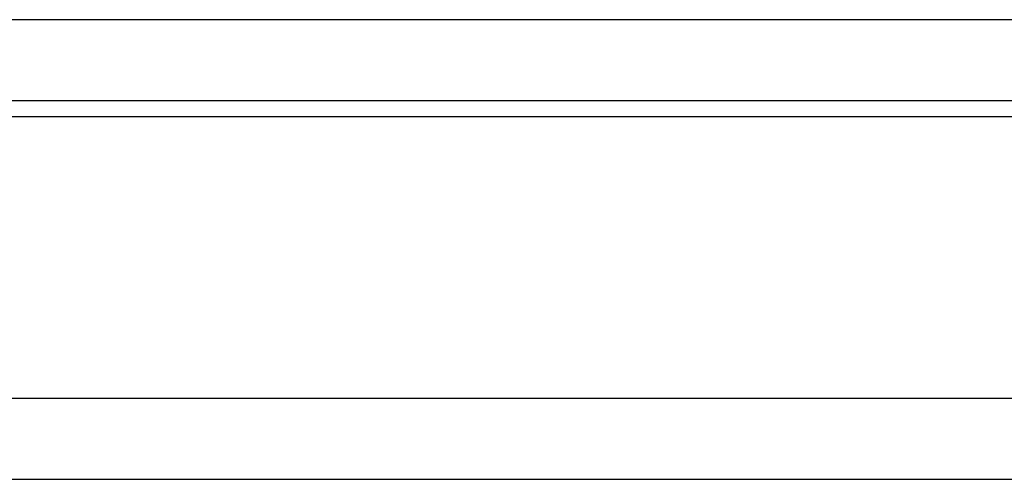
# Model space of a CAD drawing. Header units: millimetres. Extents: x 149 to 539, y -7 to 107.
# Tile 35 of 54: x 437 to 455, y 13 to 22. Entities that reach past the tile are written whole.
import ezdxf

# ---------------------------------------------------------------- set-up
doc = ezdxf.new("R2010")
doc.units = ezdxf.units.MM
doc.header["$LTSCALE"] = 0.1
doc.layers.add('OUT', color=3, linetype='CONTINUOUS')

msp = doc.modelspace()

# ---------------------------------------------------------------- linework, layer by layer
at = {"layer": 'OUT', "color": 0}
for p, q in [((460.265, 21.923), (413.461, 21.923)), ((489.363, 20.423), (384.363, 20.423)), ((341.577, 20.133), (539.363, 20.133)), ((342.786, 14.923), (539.363, 14.923)), ((299.363, 13.423), (539.363, 13.423))]:
    msp.add_line(p, q, dxfattribs=at)

doc.saveas('drawing.dxf')
